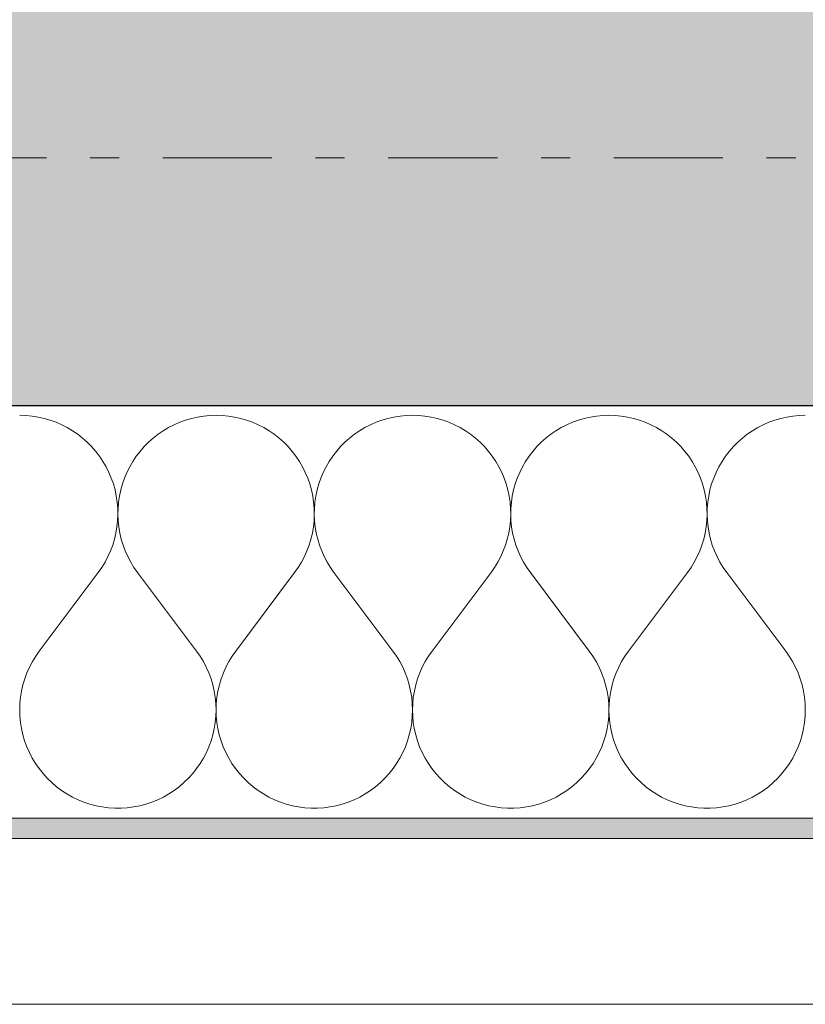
# Model space of a CAD drawing. Extents: x 100 to 2982, y 37 to 2050.
# Tile 75 of 130: x 1969 to 2007, y 566 to 614. Entities that reach past the tile are written whole.
import ezdxf
from ezdxf.xclip import XClip

# ---------------------------------------------------------------- set-up
doc = ezdxf.new("R2010")
doc.units = 0
doc.header["$MEASUREMENT"] = 0
doc.header["$XCLIPFRAME"] = 0
doc.linetypes.add('Przerywana podwójnie', pattern=[54.680554, 26.458333, -10.583333, 7.055556, -10.583333])
for name, color, linetype in [('410-K Osie', 7, 'Continuous'), ('420-K Ściany', 7, 'Continuous'), ('820-G Rysunki Obrazki', 7, 'Continuous')]:
    doc.layers.add(name, color=color, linetype=linetype)
doc.linetypes.add('Fala', pattern='A,0,[1,103_K_01 RZUT PARTERU1.Shx,S=0.223986,R=0,X=0,Y=0],-28.222222,0', length=28.222222)

# ---------------------------------------------------------------- blocks, each defined once
blk = doc.blocks.new('*X8')
at = {"layer": '420-K Ściany', "color": 174, "linetype": 'Continuous', "lineweight": 5, "ltscale": 0.2}
for p, q in [((1969.666, 595.023), (1969.365, 595.033)), ((1969.966, 594.995), (1969.666, 595.023)), ((1970.264, 594.947), (1969.966, 594.995)), ((1970.558, 594.881), (1970.264, 594.947)), ((1970.847, 594.796), (1970.558, 594.881)), ((1971.13, 594.694), (1970.847, 594.796)), ((1971.406, 594.573), (1971.13, 594.694)), ((1977.125, 594.694), (1976.849, 594.573)), ((1977.408, 594.796), (1977.125, 594.694)), ((1977.697, 594.881), (1977.408, 594.796)), ((1977.991, 594.947), (1977.697, 594.881)), ((1978.288, 594.995), (1977.991, 594.947)), ((1978.588, 595.023), (1978.288, 594.995)), ((1978.889, 595.033), (1978.588, 595.023)), ((1979.19, 595.023), (1978.889, 595.033)), ((1979.49, 594.995), (1979.19, 595.023)), ((1979.788, 594.947), (1979.49, 594.995)), ((1980.081, 594.881), (1979.788, 594.947)), ((1980.371, 594.796), (1980.081, 594.881)), ((1980.654, 594.694), (1980.371, 594.796)), ((1980.93, 594.573), (1980.654, 594.694)), ((1986.649, 594.694), (1986.372, 594.573)), ((1986.932, 594.796), (1986.649, 594.694)), ((1987.221, 594.881), (1986.932, 594.796)), ((1987.515, 594.947), (1987.221, 594.881)), ((1987.812, 594.995), (1987.515, 594.947)), ((1988.112, 595.023), (1987.812, 594.995)), ((1988.413, 595.033), (1988.112, 595.023)), ((1988.714, 595.023), (1988.413, 595.033)), ((1989.014, 594.995), (1988.714, 595.023)), ((1989.311, 594.947), (1989.014, 594.995)), ((1989.605, 594.881), (1989.311, 594.947)), ((1989.894, 594.796), (1989.605, 594.881)), ((1990.178, 594.694), (1989.894, 594.796)), ((1990.454, 594.573), (1990.178, 594.694)), ((1996.172, 594.694), (1995.896, 594.573)), ((1996.456, 594.796), (1996.172, 594.694)), ((1996.745, 594.881), (1996.456, 594.796)), ((1997.038, 594.947), (1996.745, 594.881)), ((1997.336, 594.995), (1997.038, 594.947)), ((1997.636, 595.023), (1997.336, 594.995)), ((1997.937, 595.033), (1997.636, 595.023)), ((1998.238, 595.023), (1997.937, 595.033)), ((1998.538, 594.995), (1998.238, 595.023)), ((1998.835, 594.947), (1998.538, 594.995)), ((1999.129, 594.881), (1998.835, 594.947)), ((1999.418, 594.796), (1999.129, 594.881)), ((1999.701, 594.694), (1999.418, 594.796)), ((1999.977, 594.573), (1999.701, 594.694)), ((2005.696, 594.694), (2005.42, 594.573)), ((2005.979, 594.796), (2005.696, 594.694)), ((2006.268, 594.881), (2005.979, 594.796)), ((2006.562, 594.947), (2006.268, 594.881)), ((2006.86, 594.995), (2006.562, 594.947)), ((2007.16, 595.023), (2006.86, 594.995)), ((2007.461, 595.033), (2007.16, 595.023)), ((1971.674, 594.436), (1971.406, 594.573)), ((1971.933, 594.281), (1971.674, 594.436)), ((1972.181, 594.111), (1971.933, 594.281)), ((1976.322, 594.281), (1976.074, 594.111)), ((1976.581, 594.436), (1976.322, 594.281)), ((1976.849, 594.573), (1976.581, 594.436)), ((1981.198, 594.436), (1980.93, 594.573)), ((1981.456, 594.281), (1981.198, 594.436)), ((1981.705, 594.111), (1981.456, 594.281)), ((1985.846, 594.281), (1985.597, 594.111)), ((1986.105, 594.436), (1985.846, 594.281)), ((1986.372, 594.573), (1986.105, 594.436)), ((1990.722, 594.436), (1990.454, 594.573)), ((1990.98, 594.281), (1990.722, 594.436)), ((1991.229, 594.111), (1990.98, 594.281)), ((1995.37, 594.281), (1995.121, 594.111)), ((1995.628, 594.436), (1995.37, 594.281)), ((1995.896, 594.573), (1995.628, 594.436)), ((2000.245, 594.436), (1999.977, 594.573)), ((2000.504, 594.281), (2000.245, 594.436)), ((2000.753, 594.111), (2000.504, 594.281)), ((2004.893, 594.281), (2004.645, 594.111)), ((2005.152, 594.436), (2004.893, 594.281)), ((2005.42, 594.573), (2005.152, 594.436)), ((1972.418, 593.925), (1972.181, 594.111)), ((1972.643, 593.725), (1972.418, 593.925)), ((1975.836, 593.925), (1975.611, 593.725)), ((1976.074, 594.111), (1975.836, 593.925)), ((1981.942, 593.925), (1981.705, 594.111)), ((1982.167, 593.725), (1981.942, 593.925)), ((1985.36, 593.925), (1985.135, 593.725)), ((1985.597, 594.111), (1985.36, 593.925)), ((1991.466, 593.925), (1991.229, 594.111)), ((1991.691, 593.725), (1991.466, 593.925)), ((1994.884, 593.925), (1994.659, 593.725)), ((1995.121, 594.111), (1994.884, 593.925)), ((2000.99, 593.925), (2000.753, 594.111)), ((2001.215, 593.725), (2000.99, 593.925)), ((2004.408, 593.925), (2004.183, 593.725)), ((2004.645, 594.111), (2004.408, 593.925)), ((1972.855, 593.511), (1972.643, 593.725)), ((1973.053, 593.284), (1972.855, 593.511)), ((1973.236, 593.045), (1973.053, 593.284)), ((1975.202, 593.284), (1975.019, 593.045)), ((1975.4, 593.511), (1975.202, 593.284)), ((1975.611, 593.725), (1975.4, 593.511)), ((1982.379, 593.511), (1982.167, 593.725)), ((1982.577, 593.284), (1982.379, 593.511)), ((1982.76, 593.045), (1982.577, 593.284)), ((1984.726, 593.284), (1984.542, 593.045)), ((1984.923, 593.511), (1984.726, 593.284)), ((1985.135, 593.725), (1984.923, 593.511)), ((1991.903, 593.511), (1991.691, 593.725)), ((1992.101, 593.284), (1991.903, 593.511)), ((1992.284, 593.045), (1992.101, 593.284)), ((1994.249, 593.284), (1994.066, 593.045)), ((1994.447, 593.511), (1994.249, 593.284)), ((1994.659, 593.725), (1994.447, 593.511)), ((2001.426, 593.511), (2001.215, 593.725)), ((2001.624, 593.284), (2001.426, 593.511)), ((2001.807, 593.045), (2001.624, 593.284)), ((2003.773, 593.284), (2003.59, 593.045)), ((2003.971, 593.511), (2003.773, 593.284)), ((2004.183, 593.725), (2003.971, 593.511)), ((1973.404, 592.794), (1973.236, 593.045)), ((1973.555, 592.534), (1973.404, 592.794)), ((1974.851, 592.794), (1974.7, 592.534)), ((1975.019, 593.045), (1974.851, 592.794)), ((1982.927, 592.794), (1982.76, 593.045)), ((1983.079, 592.534), (1982.927, 592.794)), ((1984.375, 592.794), (1984.223, 592.534)), ((1984.542, 593.045), (1984.375, 592.794)), ((1992.451, 592.794), (1992.284, 593.045)), ((1992.603, 592.534), (1992.451, 592.794)), ((1993.899, 592.794), (1993.747, 592.534)), ((1994.066, 593.045), (1993.899, 592.794)), ((2001.975, 592.794), (2001.807, 593.045)), ((2002.127, 592.534), (2001.975, 592.794)), ((2003.422, 592.794), (2003.271, 592.534)), ((2003.59, 593.045), (2003.422, 592.794)), ((1973.69, 592.265), (1973.555, 592.534)), ((1974.7, 592.534), (1974.565, 592.265)), ((1983.214, 592.265), (1983.079, 592.534)), ((1984.223, 592.534), (1984.089, 592.265)), ((1992.737, 592.265), (1992.603, 592.534)), ((1993.747, 592.534), (1993.612, 592.265)), ((2002.261, 592.265), (2002.127, 592.534)), ((2003.271, 592.534), (2003.136, 592.265)), ((1973.807, 591.987), (1973.69, 592.265)), ((1973.907, 591.703), (1973.807, 591.987)), ((1974.447, 591.987), (1974.348, 591.703)), ((1974.565, 592.265), (1974.447, 591.987)), ((1983.331, 591.987), (1983.214, 592.265)), ((1983.431, 591.703), (1983.331, 591.987)), ((1983.971, 591.987), (1983.872, 591.703)), ((1984.089, 592.265), (1983.971, 591.987)), ((1992.855, 591.987), (1992.737, 592.265)), ((1992.954, 591.703), (1992.855, 591.987)), ((1993.495, 591.987), (1993.395, 591.703)), ((1993.612, 592.265), (1993.495, 591.987)), ((2002.379, 591.987), (2002.261, 592.265)), ((2002.478, 591.703), (2002.379, 591.987)), ((2003.019, 591.987), (2002.919, 591.703)), ((2003.136, 592.265), (2003.019, 591.987)), ((1973.988, 591.413), (1973.907, 591.703)), ((1974.051, 591.118), (1973.988, 591.413)), ((1974.266, 591.413), (1974.203, 591.118)), ((1974.348, 591.703), (1974.266, 591.413)), ((1983.512, 591.413), (1983.431, 591.703)), ((1983.575, 591.118), (1983.512, 591.413)), ((1983.79, 591.413), (1983.727, 591.118)), ((1983.872, 591.703), (1983.79, 591.413)), ((1993.036, 591.413), (1992.954, 591.703)), ((1993.099, 591.118), (1993.036, 591.413)), ((1993.314, 591.413), (1993.251, 591.118)), ((1993.395, 591.703), (1993.314, 591.413)), ((2002.56, 591.413), (2002.478, 591.703)), ((2002.623, 591.118), (2002.56, 591.413)), ((2002.838, 591.413), (2002.775, 591.118)), ((2002.919, 591.703), (2002.838, 591.413)), ((1974.096, 590.82), (1974.051, 591.118)), ((1974.203, 591.118), (1974.159, 590.82)), ((1983.619, 590.82), (1983.575, 591.118)), ((1983.727, 591.118), (1983.683, 590.82)), ((1993.143, 590.82), (1993.099, 591.118)), ((1993.251, 591.118), (1993.207, 590.82)), ((2002.667, 590.82), (2002.623, 591.118)), ((2002.775, 591.118), (2002.731, 590.82)), ((1974.121, 590.52), (1974.096, 590.82)), ((1974.127, 590.219), (1974.121, 590.52)), ((1974.134, 590.52), (1974.128, 590.219)), ((1974.159, 590.82), (1974.134, 590.52)), ((1983.645, 590.52), (1983.619, 590.82)), ((1983.651, 590.219), (1983.645, 590.52)), ((1983.658, 590.52), (1983.651, 590.219)), ((1983.683, 590.82), (1983.658, 590.52)), ((1993.168, 590.52), (1993.143, 590.82)), ((1993.175, 590.219), (1993.168, 590.52)), ((1993.181, 590.52), (1993.175, 590.219)), ((1993.207, 590.82), (1993.181, 590.52)), ((2002.692, 590.52), (2002.667, 590.82)), ((2002.698, 590.219), (2002.692, 590.52)), ((2002.705, 590.52), (2002.699, 590.219)), ((2002.731, 590.82), (2002.705, 590.52)), ((1974.082, 589.619), (1974.114, 589.918)), ((1974.114, 589.918), (1974.127, 590.219)), ((1974.128, 590.219), (1974.14, 589.918)), ((1974.14, 589.918), (1974.172, 589.619)), ((1983.606, 589.619), (1983.638, 589.918)), ((1983.638, 589.918), (1983.651, 590.219)), ((1983.651, 590.219), (1983.664, 589.918)), ((1983.664, 589.918), (1983.696, 589.619)), ((1993.13, 589.619), (1993.162, 589.918)), ((1993.162, 589.918), (1993.175, 590.219)), ((1993.175, 590.219), (1993.188, 589.918)), ((1993.188, 589.918), (1993.22, 589.619)), ((2002.654, 589.619), (2002.686, 589.918)), ((2002.686, 589.918), (2002.698, 590.219)), ((2002.699, 590.219), (2002.712, 589.918)), ((2002.712, 589.918), (2002.744, 589.619)), ((1974.032, 589.322), (1974.082, 589.619)), ((1974.172, 589.619), (1974.223, 589.322)), ((1983.556, 589.322), (1983.606, 589.619)), ((1983.696, 589.619), (1983.747, 589.322)), ((1993.079, 589.322), (1993.13, 589.619)), ((1993.22, 589.619), (1993.27, 589.322)), ((2002.603, 589.322), (2002.654, 589.619)), ((2002.744, 589.619), (2002.794, 589.322)), ((1973.875, 588.74), (1973.962, 589.029)), ((1973.962, 589.029), (1974.032, 589.322)), ((1974.223, 589.322), (1974.292, 589.029)), ((1974.292, 589.029), (1974.38, 588.74)), ((1983.399, 588.74), (1983.486, 589.029)), ((1983.486, 589.029), (1983.556, 589.322)), ((1983.747, 589.322), (1983.816, 589.029)), ((1983.816, 589.029), (1983.904, 588.74)), ((1992.922, 588.74), (1993.01, 589.029)), ((1993.01, 589.029), (1993.079, 589.322)), ((1993.27, 589.322), (1993.34, 589.029)), ((1993.34, 589.029), (1993.428, 588.74)), ((2002.446, 588.74), (2002.534, 589.029)), ((2002.534, 589.029), (2002.603, 589.322)), ((2002.794, 589.322), (2002.864, 589.029)), ((2002.864, 589.029), (2002.951, 588.74)), ((1973.769, 588.458), (1973.875, 588.74)), ((1974.38, 588.74), (1974.486, 588.458)), ((1983.293, 588.458), (1983.399, 588.74)), ((1983.904, 588.74), (1984.01, 588.458)), ((1992.817, 588.458), (1992.922, 588.74)), ((1993.428, 588.74), (1993.533, 588.458)), ((2002.34, 588.458), (2002.446, 588.74)), ((2002.951, 588.74), (2003.057, 588.458)), ((1973.505, 587.917), (1973.646, 588.184)), ((1973.646, 588.184), (1973.769, 588.458)), ((1974.486, 588.458), (1974.609, 588.184)), ((1974.609, 588.184), (1974.75, 587.917)), ((1983.029, 587.917), (1983.169, 588.184)), ((1983.169, 588.184), (1983.293, 588.458)), ((1984.01, 588.458), (1984.133, 588.184)), ((1984.133, 588.184), (1984.273, 587.917)), ((1992.553, 587.917), (1992.693, 588.184)), ((1992.693, 588.184), (1992.817, 588.458)), ((1993.533, 588.458), (1993.657, 588.184)), ((1993.657, 588.184), (1993.797, 587.917)), ((2002.076, 587.917), (2002.217, 588.184)), ((2002.217, 588.184), (2002.34, 588.458)), ((2003.057, 588.458), (2003.181, 588.184)), ((2003.181, 588.184), (2003.321, 587.917)), ((1973.175, 587.414), (1973.348, 587.66)), ((1973.348, 587.66), (1973.505, 587.917)), ((1974.75, 587.917), (1974.907, 587.66)), ((1974.907, 587.66), (1975.08, 587.414)), ((1982.699, 587.414), (1982.872, 587.66)), ((1982.872, 587.66), (1983.029, 587.917)), ((1984.273, 587.917), (1984.431, 587.66)), ((1984.431, 587.66), (1984.604, 587.414)), ((1992.223, 587.414), (1992.396, 587.66)), ((1992.396, 587.66), (1992.553, 587.917)), ((1993.797, 587.917), (1993.954, 587.66)), ((1993.954, 587.66), (1994.127, 587.414)), ((2001.746, 587.414), (2001.919, 587.66)), ((2001.919, 587.66), (2002.076, 587.917)), ((2003.321, 587.917), (2003.478, 587.66)), ((2003.478, 587.66), (2003.651, 587.414)), ((1970.318, 583.604), (1973.175, 587.414)), ((1977.937, 583.604), (1975.08, 587.414)), ((1979.842, 583.604), (1982.699, 587.414)), ((1987.461, 583.604), (1984.604, 587.414)), ((1989.365, 583.604), (1992.223, 587.414)), ((1996.984, 583.604), (1994.127, 587.414)), ((1998.889, 583.604), (2001.746, 587.414)), ((2006.508, 583.604), (2003.651, 587.414)), ((1970.142, 583.354), (1969.983, 583.093)), ((1970.318, 583.604), (1970.142, 583.354)), ((1978.112, 583.354), (1977.937, 583.604)), ((1978.271, 583.093), (1978.112, 583.354)), ((1979.666, 583.354), (1979.507, 583.093)), ((1979.842, 583.604), (1979.666, 583.354)), ((1987.636, 583.354), (1987.461, 583.604)), ((1987.795, 583.093), (1987.636, 583.354)), ((1989.19, 583.354), (1989.031, 583.093)), ((1989.365, 583.604), (1989.19, 583.354)), ((1997.16, 583.354), (1996.984, 583.604)), ((1997.319, 583.093), (1997.16, 583.354)), ((1998.714, 583.354), (1998.555, 583.093)), ((1998.889, 583.604), (1998.714, 583.354)), ((2006.684, 583.354), (2006.508, 583.604)), ((2006.843, 583.093), (2006.684, 583.354)), ((1969.841, 582.822), (1969.717, 582.543)), ((1969.983, 583.093), (1969.841, 582.822)), ((1978.413, 582.822), (1978.271, 583.093)), ((1978.537, 582.543), (1978.413, 582.822)), ((1979.365, 582.822), (1979.241, 582.543)), ((1979.507, 583.093), (1979.365, 582.822)), ((1987.937, 582.822), (1987.795, 583.093)), ((1988.061, 582.543), (1987.937, 582.822)), ((1988.889, 582.822), (1988.765, 582.543)), ((1989.031, 583.093), (1988.889, 582.822)), ((1997.461, 582.822), (1997.319, 583.093)), ((1997.585, 582.543), (1997.461, 582.822)), ((1998.413, 582.822), (1998.289, 582.543)), ((1998.555, 583.093), (1998.413, 582.822)), ((2006.985, 582.822), (2006.843, 583.093)), ((2007.109, 582.543), (2006.985, 582.822)), ((1969.717, 582.543), (1969.611, 582.257)), ((1978.644, 582.257), (1978.537, 582.543)), ((1979.241, 582.543), (1979.135, 582.257)), ((1988.167, 582.257), (1988.061, 582.543)), ((1988.765, 582.543), (1988.659, 582.257)), ((1997.691, 582.257), (1997.585, 582.543)), ((1998.289, 582.543), (1998.182, 582.257)), ((2007.215, 582.257), (2007.109, 582.543)), ((1969.524, 581.964), (1969.455, 581.666)), ((1969.611, 582.257), (1969.524, 581.964)), ((1978.731, 581.964), (1978.644, 582.257)), ((1978.8, 581.666), (1978.731, 581.964)), ((1979.047, 581.964), (1978.979, 581.666)), ((1979.135, 582.257), (1979.047, 581.964)), ((1988.255, 581.964), (1988.167, 582.257)), ((1988.324, 581.666), (1988.255, 581.964)), ((1988.571, 581.964), (1988.503, 581.666)), ((1988.659, 582.257), (1988.571, 581.964)), ((1997.779, 581.964), (1997.691, 582.257)), ((1997.847, 581.666), (1997.779, 581.964)), ((1998.095, 581.964), (1998.026, 581.666)), ((1998.182, 582.257), (1998.095, 581.964)), ((2007.303, 581.964), (2007.215, 582.257)), ((2007.371, 581.666), (2007.303, 581.964)), ((1969.406, 581.364), (1969.376, 581.06)), ((1969.455, 581.666), (1969.406, 581.364)), ((1978.849, 581.364), (1978.8, 581.666)), ((1978.879, 581.06), (1978.849, 581.364)), ((1978.929, 581.364), (1978.9, 581.06)), ((1978.979, 581.666), (1978.929, 581.364)), ((1988.373, 581.364), (1988.324, 581.666)), ((1988.403, 581.06), (1988.373, 581.364)), ((1988.453, 581.364), (1988.423, 581.06)), ((1988.503, 581.666), (1988.453, 581.364)), ((1997.897, 581.364), (1997.847, 581.666)), ((1997.927, 581.06), (1997.897, 581.364)), ((1997.977, 581.364), (1997.947, 581.06)), ((1998.026, 581.666), (1997.977, 581.364)), ((2007.42, 581.364), (2007.371, 581.666)), ((2007.45, 581.06), (2007.42, 581.364)), ((1969.376, 581.06), (1969.365, 580.755)), ((1978.889, 580.755), (1978.879, 581.06)), ((1978.9, 581.06), (1978.889, 580.755)), ((1988.413, 580.755), (1988.403, 581.06)), ((1988.423, 581.06), (1988.413, 580.755)), ((1997.937, 580.755), (1997.927, 581.06)), ((1997.947, 581.06), (1997.937, 580.755)), ((2007.461, 580.755), (2007.45, 581.06)), ((1969.365, 580.755), (1969.375, 580.449)), ((1969.375, 580.449), (1969.404, 580.145)), ((1978.851, 580.145), (1978.88, 580.449)), ((1978.88, 580.449), (1978.889, 580.755)), ((1978.889, 580.755), (1978.899, 580.449)), ((1978.899, 580.449), (1978.927, 580.145)), ((1988.375, 580.145), (1988.404, 580.449)), ((1988.404, 580.449), (1988.413, 580.755)), ((1988.413, 580.755), (1988.422, 580.449)), ((1988.422, 580.449), (1988.451, 580.145)), ((1997.899, 580.145), (1997.928, 580.449)), ((1997.928, 580.449), (1997.937, 580.755)), ((1997.937, 580.755), (1997.946, 580.449)), ((1997.946, 580.449), (1997.975, 580.145)), ((2007.423, 580.145), (2007.451, 580.449)), ((2007.451, 580.449), (2007.461, 580.755)), ((1969.404, 580.145), (1969.452, 579.844)), ((1978.803, 579.844), (1978.851, 580.145)), ((1978.927, 580.145), (1978.976, 579.844)), ((1988.327, 579.844), (1988.375, 580.145)), ((1988.451, 580.145), (1988.5, 579.844)), ((1997.85, 579.844), (1997.899, 580.145)), ((1997.975, 580.145), (1998.023, 579.844)), ((2007.374, 579.844), (2007.423, 580.145)), ((1969.452, 579.844), (1969.519, 579.546)), ((1969.519, 579.546), (1969.606, 579.252)), ((1978.649, 579.252), (1978.735, 579.546)), ((1978.735, 579.546), (1978.803, 579.844)), ((1978.976, 579.844), (1979.043, 579.546)), ((1979.043, 579.546), (1979.13, 579.252)), ((1988.172, 579.252), (1988.259, 579.546)), ((1988.259, 579.546), (1988.327, 579.844)), ((1988.5, 579.844), (1988.567, 579.546)), ((1988.567, 579.546), (1988.654, 579.252)), ((1997.696, 579.252), (1997.783, 579.546)), ((1997.783, 579.546), (1997.85, 579.844)), ((1998.023, 579.844), (1998.091, 579.546)), ((1998.091, 579.546), (1998.177, 579.252)), ((2007.22, 579.252), (2007.307, 579.546)), ((2007.307, 579.546), (2007.374, 579.844)), ((1969.606, 579.252), (1969.711, 578.966)), ((1969.711, 578.966), (1969.835, 578.686)), ((1978.42, 578.686), (1978.543, 578.966)), ((1978.543, 578.966), (1978.649, 579.252)), ((1979.13, 579.252), (1979.235, 578.966)), ((1979.235, 578.966), (1979.358, 578.686)), ((1987.944, 578.686), (1988.067, 578.966)), ((1988.067, 578.966), (1988.172, 579.252)), ((1988.654, 579.252), (1988.759, 578.966)), ((1988.759, 578.966), (1988.882, 578.686)), ((1997.468, 578.686), (1997.591, 578.966)), ((1997.591, 578.966), (1997.696, 579.252)), ((1998.177, 579.252), (1998.283, 578.966)), ((1998.283, 578.966), (1998.406, 578.686)), ((2006.992, 578.686), (2007.115, 578.966)), ((2007.115, 578.966), (2007.22, 579.252)), ((1969.835, 578.686), (1969.976, 578.415)), ((1978.279, 578.415), (1978.42, 578.686)), ((1979.358, 578.686), (1979.499, 578.415)), ((1987.803, 578.415), (1987.944, 578.686)), ((1988.882, 578.686), (1989.023, 578.415)), ((1997.327, 578.415), (1997.468, 578.686)), ((1998.406, 578.686), (1998.547, 578.415)), ((2006.851, 578.415), (2006.992, 578.686)), ((1969.976, 578.415), (1970.134, 578.153)), ((1970.134, 578.153), (1970.308, 577.903)), ((1977.946, 577.903), (1978.121, 578.153)), ((1978.121, 578.153), (1978.279, 578.415)), ((1979.499, 578.415), (1979.657, 578.153)), ((1979.657, 578.153), (1979.832, 577.903)), ((1987.47, 577.903), (1987.645, 578.153)), ((1987.645, 578.153), (1987.803, 578.415)), ((1989.023, 578.415), (1989.181, 578.153)), ((1989.181, 578.153), (1989.356, 577.903)), ((1996.994, 577.903), (1997.169, 578.153)), ((1997.169, 578.153), (1997.327, 578.415)), ((1998.547, 578.415), (1998.705, 578.153)), ((1998.705, 578.153), (1998.88, 577.903)), ((2006.518, 577.903), (2006.692, 578.153)), ((2006.692, 578.153), (2006.851, 578.415)), ((1970.308, 577.903), (1970.499, 577.664)), ((1970.499, 577.664), (1970.704, 577.437)), ((1977.551, 577.437), (1977.756, 577.664)), ((1977.756, 577.664), (1977.946, 577.903)), ((1979.832, 577.903), (1980.022, 577.664)), ((1980.022, 577.664), (1980.228, 577.437)), ((1987.075, 577.437), (1987.28, 577.664)), ((1987.28, 577.664), (1987.47, 577.903)), ((1989.356, 577.903), (1989.546, 577.664)), ((1989.546, 577.664), (1989.751, 577.437)), ((1996.598, 577.437), (1996.804, 577.664)), ((1996.804, 577.664), (1996.994, 577.903)), ((1998.88, 577.903), (1999.07, 577.664)), ((1999.07, 577.664), (1999.275, 577.437)), ((2006.122, 577.437), (2006.328, 577.664)), ((2006.328, 577.664), (2006.518, 577.903)), ((1970.704, 577.437), (1970.923, 577.224)), ((1970.923, 577.224), (1971.156, 577.026)), ((1977.099, 577.026), (1977.332, 577.224)), ((1977.332, 577.224), (1977.551, 577.437)), ((1980.228, 577.437), (1980.447, 577.224)), ((1980.447, 577.224), (1980.679, 577.026)), ((1986.623, 577.026), (1986.855, 577.224)), ((1986.855, 577.224), (1987.075, 577.437)), ((1989.751, 577.437), (1989.971, 577.224)), ((1989.971, 577.224), (1990.203, 577.026)), ((1996.147, 577.026), (1996.379, 577.224)), ((1996.379, 577.224), (1996.598, 577.437)), ((1999.275, 577.437), (1999.495, 577.224)), ((1999.495, 577.224), (1999.727, 577.026)), ((2005.67, 577.026), (2005.903, 577.224)), ((2005.903, 577.224), (2006.122, 577.437)), ((1971.156, 577.026), (1971.4, 576.843)), ((1971.4, 576.843), (1971.656, 576.676)), ((1971.656, 576.676), (1971.923, 576.526)), ((1976.332, 576.526), (1976.598, 576.676)), ((1976.598, 576.676), (1976.854, 576.843)), ((1976.854, 576.843), (1977.099, 577.026)), ((1980.679, 577.026), (1980.924, 576.843)), ((1980.924, 576.843), (1981.18, 576.676)), ((1981.18, 576.676), (1981.446, 576.526)), ((1985.856, 576.526), (1986.122, 576.676)), ((1986.122, 576.676), (1986.378, 576.843)), ((1986.378, 576.843), (1986.623, 577.026)), ((1990.203, 577.026), (1990.448, 576.843)), ((1990.448, 576.843), (1990.704, 576.676)), ((1990.704, 576.676), (1990.97, 576.526)), ((1995.38, 576.526), (1995.646, 576.676)), ((1995.646, 576.676), (1995.902, 576.843)), ((1995.902, 576.843), (1996.147, 577.026)), ((1999.727, 577.026), (1999.972, 576.843)), ((1999.972, 576.843), (2000.228, 576.676)), ((2000.228, 576.676), (2000.494, 576.526)), ((2004.903, 576.526), (2005.17, 576.676)), ((2005.17, 576.676), (2005.426, 576.843)), ((2005.426, 576.843), (2005.67, 577.026)), ((1971.923, 576.526), (1972.198, 576.393)), ((1972.198, 576.393), (1972.481, 576.279)), ((1972.481, 576.279), (1972.771, 576.182)), ((1972.771, 576.182), (1973.067, 576.105)), ((1973.067, 576.105), (1973.367, 576.046)), ((1974.888, 576.046), (1975.188, 576.105)), ((1975.188, 576.105), (1975.484, 576.182)), ((1975.484, 576.182), (1975.774, 576.279)), ((1975.774, 576.279), (1976.057, 576.393)), ((1976.057, 576.393), (1976.332, 576.526)), ((1981.446, 576.526), (1981.722, 576.393)), ((1981.722, 576.393), (1982.005, 576.279)), ((1982.005, 576.279), (1982.295, 576.182)), ((1982.295, 576.182), (1982.59, 576.105)), ((1982.59, 576.105), (1982.89, 576.046)), ((1984.412, 576.046), (1984.712, 576.105)), ((1984.712, 576.105), (1985.007, 576.182)), ((1985.007, 576.182), (1985.297, 576.279)), ((1985.297, 576.279), (1985.581, 576.393)), ((1985.581, 576.393), (1985.856, 576.526)), ((1990.97, 576.526), (1991.245, 576.393)), ((1991.245, 576.393), (1991.529, 576.279)), ((1991.529, 576.279), (1991.819, 576.182)), ((1991.819, 576.182), (1992.114, 576.105)), ((1992.114, 576.105), (1992.414, 576.046)), ((1993.936, 576.046), (1994.236, 576.105)), ((1994.236, 576.105), (1994.531, 576.182)), ((1994.531, 576.182), (1994.821, 576.279)), ((1994.821, 576.279), (1995.104, 576.393)), ((1995.104, 576.393), (1995.38, 576.526)), ((2000.494, 576.526), (2000.769, 576.393)), ((2000.769, 576.393), (2001.052, 576.279)), ((2001.052, 576.279), (2001.342, 576.182)), ((2001.342, 576.182), (2001.638, 576.105)), ((2001.638, 576.105), (2001.938, 576.046)), ((2003.46, 576.046), (2003.759, 576.105)), ((2003.759, 576.105), (2004.055, 576.182)), ((2004.055, 576.182), (2004.345, 576.279)), ((2004.345, 576.279), (2004.628, 576.393)), ((2004.628, 576.393), (2004.903, 576.526)), ((1973.367, 576.046), (1973.67, 576.007)), ((1973.67, 576.007), (1973.975, 575.988)), ((1973.975, 575.988), (1974.28, 575.988)), ((1974.28, 575.988), (1974.585, 576.007)), ((1974.585, 576.007), (1974.888, 576.046)), ((1982.89, 576.046), (1983.193, 576.007)), ((1983.193, 576.007), (1983.498, 575.988)), ((1983.498, 575.988), (1983.804, 575.988)), ((1983.804, 575.988), (1984.109, 576.007)), ((1984.109, 576.007), (1984.412, 576.046)), ((1992.414, 576.046), (1992.717, 576.007)), ((1992.717, 576.007), (1993.022, 575.988)), ((1993.022, 575.988), (1993.328, 575.988)), ((1993.328, 575.988), (1993.633, 576.007)), ((1993.633, 576.007), (1993.936, 576.046)), ((2001.938, 576.046), (2002.241, 576.007)), ((2002.241, 576.007), (2002.546, 575.988)), ((2002.546, 575.988), (2002.852, 575.988)), ((2002.852, 575.988), (2003.156, 576.007)), ((2003.156, 576.007), (2003.46, 576.046))]:
    blk.add_line(p, q, dxfattribs=at)
blk = doc.blocks.new('Rysunek_1_1', base_point=(-18316.349, -206.526))
at = {"layer": '420-K Ściany', "linetype": 'Continuous', "lineweight": 13}
blk.add_hatch(color=62, dxfattribs=at).paths.add_polyline_path([(2135.802, 619.509), (1881.122, 619.509), (1881.122, 595.509), (2135.802, 595.509)])
at = {"layer": '420-K Ściany', "linetype": 'Continuous', "lineweight": 5}
h = blk.add_hatch(dxfattribs=at)
h.set_pattern_fill('Tynk_0001', color=176, style=0, pattern_type=2)
h.set_pattern_definition([(0, (-18316.349, -206.5255), (0, 8.660254), [0, -5]), (0, (-18313.849, -202.195), (0, 8.660254), [0, -5])])
h.paths.add_polyline_path([(1583.802, 575.509), (1583.802, 574.509), (2179.802, 574.509), (2179.802, 575.509)])
at = {"color": 240, "linetype": 'Fala', "lineweight": 0, "ltscale": 0.2, "flags": 128}
blk.add_lwpolyline([(1856.982, 1038.709), (2192.76, 1038.709), (2192.76, 566.48), (1856.982, 566.48)], close=True, dxfattribs=at)
at = {"layer": '410-K Osie', "color": 4, "linetype": 'Przerywana podwójnie', "lineweight": 13, "ltscale": 0.2}
blk.add_line((587.417, 607.509), (2253.561, 607.509), dxfattribs=at)
blk.add_line((587.417, 607.509), (2253.561, 607.509), dxfattribs=at)
at = {"layer": '420-K Ściany', "color": 27, "linetype": 'Continuous', "lineweight": 25, "ltscale": 0.2}
blk.add_line((1881.122, 595.509), (2135.802, 595.509), dxfattribs=at)
at = {"layer": '420-K Ściany', "color": 67, "linetype": 'Continuous', "lineweight": 13, "ltscale": 0.2}
blk.add_line((1583.802, 575.509), (2159.802, 575.509), dxfattribs=at)
at = {"layer": '420-K Ściany', "color": 47, "linetype": 'Continuous', "lineweight": 15, "ltscale": 0.2, "flags": 128}
blk.add_lwpolyline([(1583.802, 574.509), (2180.802, 574.509)], dxfattribs=at)
at = {"color": 65, "linetype": 'Continuous', "lineweight": 13, "ltscale": 0.2}
blk.add_blockref('*X8', (0, 0), dxfattribs=at)

msp = doc.modelspace()

# ---------------------------------------------------------------- block references
at = {"layer": '820-G Rysunki Obrazki', "color": 65, "linetype": 'Continuous', "lineweight": 13, "ltscale": 0.2}
ref = msp.add_blockref('Rysunek_1_1', (-18316.349, -206.526), dxfattribs=at)
XClip(ref).set_block_clipping_path([(244.527027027, 75.2081975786), (2570.9054054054, 2024.1891891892)])

doc.saveas('drawing.dxf')
